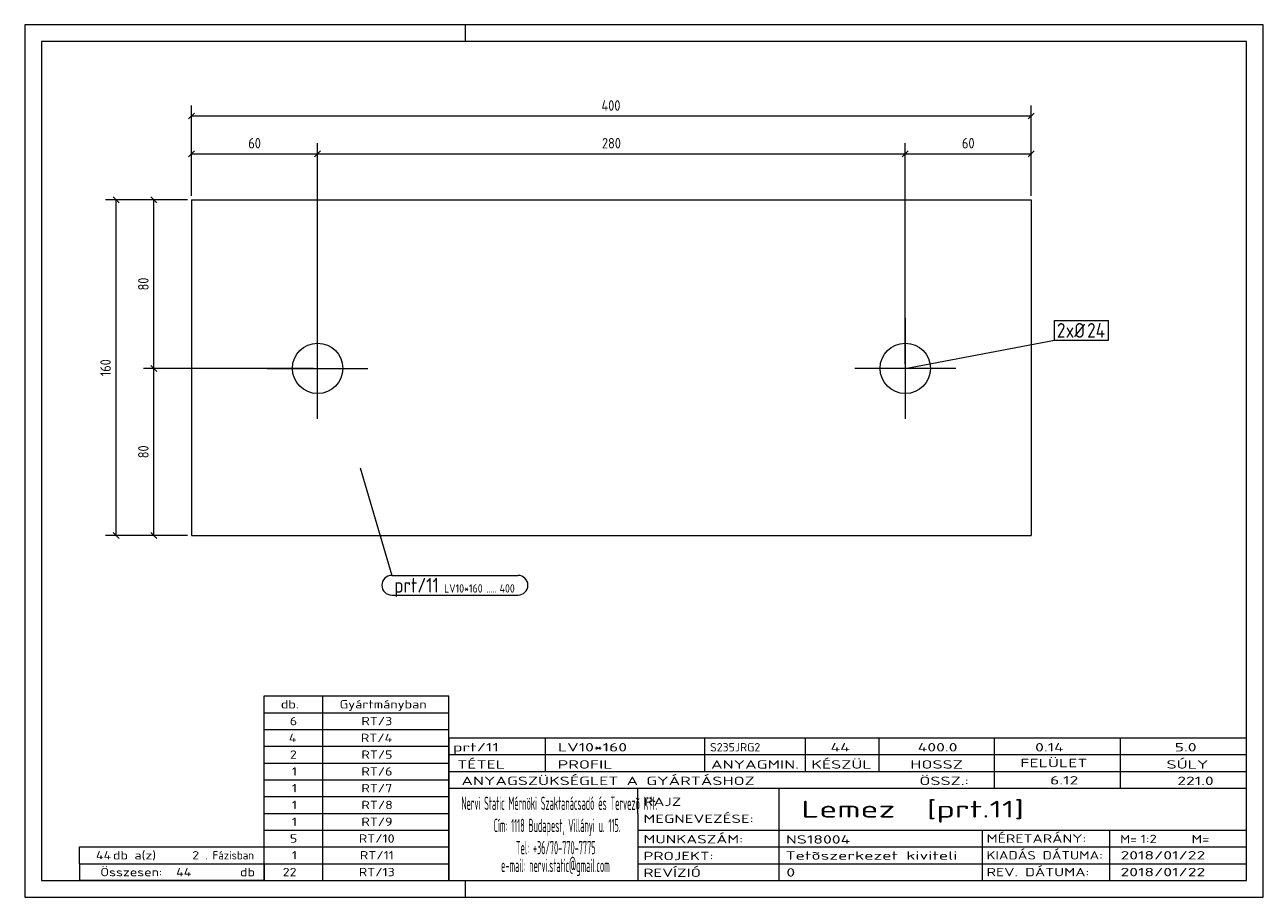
# Model space of a CAD drawing. Header units: millimetres. Extents: x 1 to 296, y 1 to 209.
import ezdxf

# ---------------------------------------------------------------- set-up
doc = ezdxf.new("R2010")
doc.units = ezdxf.units.MM
doc.header["$LTSCALE"] = 0.6
doc.linetypes.add('XKITLINE00', pattern=[0])
for name, color, linetype, lineweight in [('Bolt', 7, 'Continuous', 0), ('BoltMark', 3, 'Continuous', 0), ('DrawingSheet', 5, 'Continuous', 0), ('OtherObjectType', 1, 'Continuous', 0), ('Part', 2, 'Continuous', 0), ('PartMark', 3, 'Continuous', 0), ('Z-DIMENSIONS', 1, 'Continuous', 0)]:
    doc.layers.add(name, color=color, linetype=linetype, lineweight=lineweight)
doc.styles.add('ISOCPEUR', font='ISOCPEUR.TTF')

msp = doc.modelspace()

# ---------------------------------------------------------------- linework, layer by layer
at = {"layer": 'Bolt', "color": 4, "linetype": 'XKITLINE00', "lineweight": 0}
for p, q in [((70.75, 115.08), (70.75, 139.08)), ((210.74, 139.08), (210.74, 115.08)), ((58.75, 127.08), (82.75, 127.08)), ((222.74, 127.08), (198.74, 127.08))]:
    msp.add_line(p, q, dxfattribs=at)
for centre in [(70.75, 127.08), (210.74, 127.08)]:
    msp.add_circle(centre, 6, dxfattribs=at)
at = {"layer": 'BoltMark', "color": 7, "linetype": 'XKITLINE00', "lineweight": 0}
for p, q in [((246.25, 138.49), (259.18, 138.49)), ((246.25, 133.79), (246.25, 138.49)), ((259.18, 133.79), (259.18, 138.49)), ((210.74, 127.08), (246.25, 133.79)), ((246.25, 133.79), (259.18, 133.79))]:
    msp.add_line(p, q, dxfattribs=at)
at = {"layer": 'DrawingSheet', "color": 2, "linetype": 'XKITLINE00', "lineweight": 0}
for p, q in [((296, 209), (1, 209)), ((1, 209), (1, 1)), ((106, 205), (106, 209)), ((296, 1), (296, 209)), ((106, 1), (106, 5)), ((1, 1), (296, 1))]:
    msp.add_line(p, q, dxfattribs=at)
at = {"layer": 'DrawingSheet', "color": 3, "linetype": 'XKITLINE00', "lineweight": 0}
for p, q in [((292, 205), (5, 205)), ((5, 205), (5, 5)), ((292, 5), (292, 205)), ((5, 5), (292, 5))]:
    msp.add_line(p, q, dxfattribs=at)
at = {"layer": 'OtherObjectType', "color": 7, "linetype": 'XKITLINE00', "lineweight": 0}
for p, q in [((58, 49), (102, 49)), ((58, 45), (58, 49)), ((72, 45), (72, 49)), ((102, 45), (102, 49)), ((58, 45), (102, 45)), ((58, 41), (58, 45)), ((72, 41), (72, 45)), ((102, 41), (102, 45)), ((58, 41), (102, 41)), ((58, 37), (58, 41)), ((72, 37), (72, 41)), ((102, 37), (102, 41)), ((102, 39), (292, 39)), ((102, 39), (102, 35)), ((102, 39), (292, 39)), ((125, 35), (125, 39)), ((163, 35), (163, 39)), ((187, 35), (187, 39)), ((204.5, 35), (204.5, 39)), ((232, 35), (232, 39)), ((262, 35), (262, 39)), ((292, 35), (292, 39)), ((58, 37), (102, 37)), ((58, 33), (58, 37)), ((72, 33), (72, 37)), ((102, 33), (102, 37)), ((58, 33), (102, 33)), ((58, 29), (58, 33)), ((72, 29), (72, 33)), ((102, 35), (292, 35)), ((102, 35), (102, 5)), ((102, 35), (292, 35)), ((102, 29), (102, 33)), ((125, 31), (125, 35)), ((163, 31), (163, 35)), ((187, 31), (187, 35)), ((204.5, 31), (204.5, 35)), ((232, 31), (232, 35)), ((262, 31), (262, 35)), ((292, 31), (292, 35)), ((102, 31), (292, 31)), ((232, 27), (232, 31)), ((262, 27), (262, 31)), ((292, 27), (292, 31)), ((58, 29), (102, 29)), ((58, 25), (58, 29)), ((72, 25), (72, 29)), ((102, 25), (102, 29)), ((102, 27), (292, 27)), ((147, 21), (147, 27)), ((180.7, 17), (180.7, 27)), ((292, 21), (292, 27)), ((58, 25), (102, 25)), ((58, 21), (58, 25)), ((72, 21), (72, 25)), ((102, 21), (102, 25)), ((58, 21), (102, 21)), ((58, 17), (58, 21)), ((72, 17), (72, 21)), ((102, 17), (102, 21)), ((147, 21), (147, 5)), ((292, 17), (292, 21)), ((58, 17), (102, 17)), ((58, 13), (58, 17)), ((72, 13), (72, 17)), ((102, 13), (102, 17)), ((147, 17), (292, 17)), ((180.7, 5), (180.7, 17)), ((229.16, 13), (229.16, 17)), ((259.5, 5), (259.5, 17)), ((292, 13), (292, 17)), ((14, 9), (14, 13)), ((14, 13), (58, 13)), ((14, 13), (58, 13)), ((58, 9), (58, 13)), ((58, 13), (102, 13)), ((58, 9), (58, 13)), ((72, 9), (72, 13)), ((102, 9), (102, 13)), ((147, 13), (292, 13)), ((229.16, 5), (229.16, 13)), ((292, 9), (292, 13)), ((14, 9), (58, 9)), ((14, 9), (14, 5)), ((14, 9), (58, 9)), ((58, 9), (58, 5)), ((58, 9), (102, 9)), ((58, 5), (58, 9)), ((72, 5), (72, 9)), ((102, 5), (102, 9)), ((147, 9), (292, 9)), ((292, 5), (292, 9)), ((58, 5), (14, 5)), ((58, 5), (102, 5)), ((102, 5), (292, 5)), ((139.5, 5), (292, 5))]:
    msp.add_line(p, q, dxfattribs=at)
at = {"layer": 'Part', "color": 2, "linetype": 'XKITLINE00', "lineweight": 0}
for p, q in [((40.75, 167.25), (40.75, 87.25)), ((40.75, 167.25), (240.74, 167.25)), ((240.74, 167.25), (240.74, 87.25)), ((40.75, 87.25), (240.74, 87.25))]:
    msp.add_line(p, q, dxfattribs=at)
at = {"layer": 'PartMark', "color": 7, "linetype": 'XKITLINE00', "lineweight": 0}
for p, q in [((80.89, 103.4), (88.4, 77.73)), ((88.4, 77.73), (118.49, 77.73)), ((88.4, 73.03), (118.49, 73.03))]:
    msp.add_line(p, q, dxfattribs=at)
for centre, start, end in [((88.4, 75.38), 90, 270), ((118.49, 75.38), 270, 90)]:
    msp.add_arc(centre, 2.35, start, end, dxfattribs=at)
at = {"layer": 'Z-DIMENSIONS', "color": 7, "linetype": 'XKITLINE00', "lineweight": 0}
for p, q in [((40.75, 168.25), (40.75, 189.75)), ((240.74, 168.25), (240.74, 189.75)), ((41.46, 187.96), (40.04, 186.54)), ((40.75, 187.25), (240.74, 187.25)), ((241.45, 187.96), (240.03, 186.54)), ((40.75, 168.25), (40.75, 180.75)), ((70.75, 128.08), (70.75, 180.75)), ((70.75, 128.08), (70.75, 180.75)), ((210.74, 128.08), (210.74, 180.75)), ((210.74, 128.08), (210.74, 180.75)), ((240.74, 168.25), (240.74, 180.75)), ((41.46, 178.96), (40.04, 177.54)), ((40.75, 178.25), (70.75, 178.25)), ((71.46, 178.96), (70.04, 177.54)), ((71.46, 178.96), (70.04, 177.54)), ((70.75, 178.25), (210.74, 178.25)), ((211.45, 178.96), (210.03, 177.54)), ((211.45, 178.96), (210.03, 177.54)), ((210.74, 178.25), (240.74, 178.25)), ((241.45, 178.96), (240.03, 177.54)), ((39.75, 167.25), (20.25, 167.25)), ((22.04, 167.96), (23.46, 166.54)), ((22.75, 87.25), (22.75, 167.25)), ((39.75, 167.25), (29.25, 167.25)), ((31.04, 167.96), (32.46, 166.54)), ((31.75, 127.08), (31.75, 167.25)), ((69.75, 127.08), (29.25, 127.08)), ((69.75, 127.08), (29.25, 127.08)), ((31.04, 127.79), (32.46, 126.37)), ((31.04, 127.79), (32.46, 126.37)), ((31.75, 87.25), (31.75, 127.08)), ((39.75, 87.25), (20.25, 87.25)), ((22.04, 87.96), (23.46, 86.54)), ((39.75, 87.25), (29.25, 87.25)), ((31.04, 87.96), (32.46, 86.54))]:
    msp.add_line(p, q, dxfattribs=at)
at = {"layer": 'Z-DIMENSIONS', "color": 3}
for p in [(40.75, 187.25), (240.74, 187.25), (40.75, 178.25), (70.75, 178.25), (70.75, 178.25), (210.74, 178.25), (210.74, 178.25), (240.74, 178.25), (22.75, 167.25), (31.75, 167.25), (31.75, 127.08), (31.75, 127.08), (22.75, 87.25), (31.75, 87.25)]:
    msp.add_point(p, dxfattribs=at)

# ---------------------------------------------------------------- texts
at = {"layer": 'BoltMark', "color": 3, "style": 'ISOCPEUR', "width": 0.85}
for s, p in [('2', (246.85, 134.39)), ('xØ', (248.95, 134.39)), ('24', (254.06, 134.39))]:
    msp.add_text(s, height=3.5, dxfattribs=at).set_placement(p)
at = {"layer": 'OtherObjectType', "color": 7, "style": 'ISOCPEUR'}
for s, height, width, p in [('db.', 2, 1.211571, (62, 46)), ('Gyártmányban', 2, 1.211571, (76, 46)), ('6', 2, 1.211571, (64.14, 42)), ('RT/3', 2, 1.211571, (81.18, 42)), ('4', 2, 1.211571, (63.9, 38)), ('RT/4', 2, 1.211571, (81.06, 38)), ('2', 2, 1.211571, (64.14, 34)), ('RT/5', 2, 1.211571, (81.18, 34)), ('prt/11', 2, 1.525501, (103, 35.76)), ('LV10*160', 2, 1.525501, (128, 35.76)), ('S235JRG2', 2, 1.02, (164.22, 35.76)), ('44', 2, 1.525501, (192.93, 35.76)), ('400.0', 2, 1.525501, (213.7, 35.76)), ('0.14', 2, 1.525501, (241.66, 35.76)), ('5.0', 2, 1.525501, (274.91, 35.76)), ('TÉTEL', 2, 1.525501, (104, 31.66)), ('PROFIL', 2, 1.525501, (127.96, 31.66)), ('ANYAGMIN.', 2, 1.525501, (164.47, 31.66)), ('KÉSZÜL', 2, 1.525501, (188.37, 31.66)), ('HOSSZ', 2, 1.525501, (211.96, 31.66)), ('FELÜLET', 2, 1.525501, (238.13, 32)), ('SÚLY', 2, 1.525501, (272.96, 31.66)), ('1', 2, 1.211571, (64.63, 30)), ('RT/6', 2, 1.211571, (81.18, 30)), ('ANYAGSZÜKSÉGLET A GYÁRTÁSHOZ', 2, 1.525501, (105, 27.75)), ('ÖSSZ.:', 2, 1.525501, (214.1, 27.75)), ('6.12', 2, 1.525501, (245.21, 27.88)), ('221.0', 2, 1.525501, (275.52, 27.75)), ('1', 2, 1.211571, (64.63, 26)), ('RT/7', 2, 1.211571, (81.18, 26)), ('1', 2, 1.211571, (64.63, 22)), ('RT/8', 2, 1.211571, (81.18, 22)), ('Nervi Static Mérnöki\xa0Szaktanácsadó\xa0és\xa0Tervezõ Kft.', 3.1765, 0.403093, (105, 21.82)), ('RAJZ', 2, 1.445, (148.38, 22.78)), ('Lemez  [prt.11]', 4, 1.474651, (186, 20)), ('MEGNEVEZÉSE:', 2, 1.445, (148.38, 18.72)), ('1', 2, 1.211571, (64.63, 18)), ('RT/9', 2, 1.211571, (81.18, 18)), ('Cím:\xa01118 Budapest, Villányi u. 115.', 3.1765, 0.403093, (112.69, 16.53)), ('5', 2, 1.211571, (64.14, 14)), ('RT/10', 2, 1.211571, (80.57, 14)), ('MUNKASZÁM:', 2, 1.445, (148.38, 13.84)), ('NS18004', 2, 1.525501, (182.28, 13.78)), ('MÉRETARÁNY:', 2, 1.36, (230.1, 14)), ('M=', 2, 1.211571, (261.91, 13.84)), ('1:2', 2, 1.275, (266.79, 13.9)), ('M=', 2, 1.275, (278.95, 13.87)), ('44', 2, 1.211571, (17.94, 10)), ('db a(z)', 2, 1.211571, (22, 10)), ('2', 2, 1.211571, (40.86, 10)), ('. Fázisban', 2, 0.935, (44, 10)), ('1', 2, 1.211571, (64.63, 10)), ('RT/11', 2, 1.211571, (80.82, 10)), ('Tel:\xa0+36/70-770-7775', 3.1765, 0.403093, (117.97, 11.24)), ('PROJEKT:', 2, 1.445, (148.38, 9.84)), ('Tetõszerkezet kiviteli ', 2, 1.525501, (182.2, 9.94)), ('KIADÁS DÁTUMA:', 2, 1.275, (230.1, 10)), ('2018/01/22', 2, 1.525501, (262, 10)), ('e-mail:\xa0nervi.static@gmail.com', 3.1765, 0.403093, (114.45, 7)), ('Összesen:            db', 2, 1.211571, (19, 6)), ('44', 2, 1.211571, (37.04, 6)), ('22', 2, 1.211571, (62.43, 6)), ('RT/13', 2, 1.211571, (80.57, 6)), ('REVÍZIÓ', 2, 1.445, (148.38, 5.84)), ('0', 2, 1.525501, (182.41, 5.92)), ('REV. DÁTUMA:', 2, 1.36, (230.1, 6)), ('2018/01/22', 2, 1.525501, (262, 6))]:
    msp.add_text(s, height=height, dxfattribs=dict(at, width=width)).set_placement(p)
at = {"layer": 'PartMark', "color": 3, "style": 'ISOCPEUR', "width": 0.85}
msp.add_text('prt/11', height=3.5, dxfattribs=at).set_placement((89, 73.63))
at = {"layer": 'PartMark', "color": 4, "style": 'ISOCPEUR', "width": 0.85}
for s, p in [('LV10*160', (100.88, 73.63)), ('.....', (110.93, 73.63)), ('400', (114.11, 73.63))]:
    msp.add_text(s, height=2, dxfattribs=at).set_placement(p)
at = {"layer": 'Z-DIMENSIONS', "color": 3, "style": 'ISOCPEUR', "width": 0.85}
for s, p in [('400', (138.38, 188.5)), ('60', (54.25, 179.5)), ('280', (138.49, 179.5)), ('60', (224.24, 179.5))]:
    msp.add_text(s, height=2.5, dxfattribs=at).set_placement(p)
for s, p in [('80', (30.5, 145.66)), ('160', (21.5, 125.21)), ('80', (30.5, 105.66))]:
    msp.add_text(s, height=2.5, rotation=90.0002, dxfattribs=at).set_placement(p)

doc.saveas('drawing.dxf')
